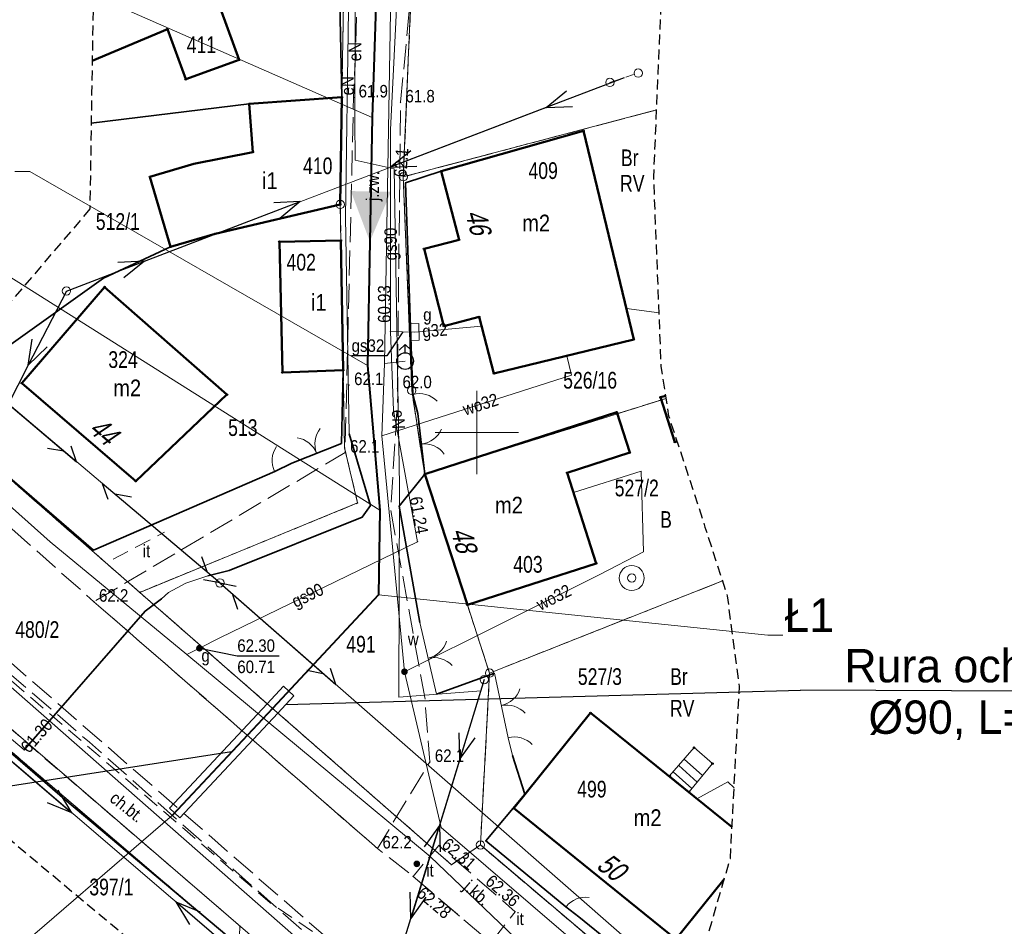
# Model space of a CAD drawing. Header units: metres. Extents: x 6473643 to 6474152, y 5887143 to 5887462.
# Tile 3 of 35: x 6473673 to 6473732, y 5887170 to 5887225. Entities that reach past the tile are written whole.
import ezdxf
from ezdxf.enums import TextEntityAlignment as Align

# ---------------------------------------------------------------- set-up
doc = ezdxf.new("R2010")
doc.units = ezdxf.units.M
doc.header["$MEASUREMENT"] = 0
for name, pattern in [('0.5_0.5', [1, 0.5, -0.5]), ('1.0_0.5', [1.5, 1, -0.5]), ('1.5_0.5', [2, 1.5, -0.5]), ('2', [0.9, 0.6, -0.3]), ('219-500', [0]), ('otob_500', [0]), ('otof_500', [0]), ('suep_nn_500', [0]), ('supp_500', [1, 0.5, -0.5]), ('sutp_500', [0])]:
    doc.linetypes.add(name, pattern=pattern)
doc.layers.get('0').update_dxf_attribs({"color": 2, "linetype": 'CONTINUOUS', "lineweight": 5})
for name, color, linetype in [('202-punkt graniczny', 7, 'CONTINUOUS'), ('203-punkt graniczny', 7, 'CONTINUOUS'), ('209-oznaczenie konturu klasyfikacyjnego', 7, 'CONTINUOUS'), ('210-oznaczenie konturu użytku gruntowego', 7, 'CONTINUOUS'), ('211-numer działki ewidencyjnej', 7, 'CONTINUOUS'), ('217-kontur klasyfikacyjny', 7, 'CONTINUOUS'), ('218-kontur użytku gruntowego', 7, 'CONTINUOUS'), ('219-działka ewidencyjna', 7, 'CONTINUOUS'), ('238-Punkt adresowy budynku', 7, 'CONTINUOUS'), ('312-budynek ewidencyjny', 7, 'CONTINUOUS'), ('312-oznaczenie budynku ewidencyjnego', 7, 'CONTINUOUS'), ('312-oznaczenie budynku ewidencyjnego-Atr117', 7, 'CONTINUOUS'), ('352-schody', 7, 'CONTINUOUS'), ('brama', 7, 'CONTINUOUS'), ('chodnik', 7, 'CONTINUOUS'), ('chodnik-Atr17', 7, 'CONTINUOUS'), ('furtka', 7, 'CONTINUOUS'), ('hydrant', 7, 'CONTINUOUS'), ('inny obiekt zagospodarowania terenu', 7, 'CONTINUOUS'), ('inny obiekt zagospodarowania terenu-Atr17', 7, 'CONTINUOUS'), ('jezdnia', 7, 'CONTINUOUS'), ('jezdnia-Atr17', 7, 'CONTINUOUS'), ('obudowa ochronna przewodu', 7, 'CONTINUOUS'), ('ogrodzenie trwałe', 7, 'CONTINUOUS'), ('pikieta naturalna', 7, 'CONTINUOUS'), ('pikieta naturalna-Atr2', 7, 'CONTINUOUS'), ('pikieta sztuczna', 7, 'CONTINUOUS'), ('pikieta sztuczna-Atr2', 7, 'CONTINUOUS'), ('przewód elektroenergetyczny niskiego napięcia', 7, 'CONTINUOUS'), ('przewód elektroenergetyczny podziemny', 7, 'CONTINUOUS'), ('przewód elektroenergetyczny podziemny-Atr1', 7, 'CONTINUOUS'), ('przewód gazowy', 7, 'CONTINUOUS'), ('przewód gazowy-Atr1', 7, 'CONTINUOUS'), ('przewód kanalizacyjny', 7, 'CONTINUOUS'), ('przewód kanalizacyjny - ob. projektowany', 7, 'CONTINUOUS'), ('przewód telekomunikacyjny napowietrzny', 7, 'CONTINUOUS'), ('przewód wodociągowy', 7, 'CONTINUOUS'), ('przewód wodociągowy-Atr1', 7, 'CONTINUOUS'), ('Punkt budynku', 7, 'CONTINUOUS'), ('rzedna', 7, 'CONTINUOUS'), ('rzedna-Atr2', 7, 'CONTINUOUS'), ('rzedna-Atr3', 7, 'CONTINUOUS'), ('SJ_11_Rury_ochn', 7, 'CONTINUOUS'), ('SJ_25_Linie_opi', 7, 'CONTINUOUS'), ('studnia zwykła', 7, 'CONTINUOUS'), ('szafa gazowa lub kontener', 7, 'CONTINUOUS'), ('szafa gazowa lub kontener-Atr17', 7, 'CONTINUOUS'), ('słup przewodów napowietrznych', 7, 'CONTINUOUS'), ('Wstawianie ramki sekcyjnej z opisem', 7, 'CONTINUOUS'), ('Zakres', 7, 'CONTINUOUS'), ('zasuwa lub zawór', 7, 'CONTINUOUS'), ('zasuwa lub zawór-Atr17', 7, 'CONTINUOUS')]:
    doc.layers.add(name, color=color, linetype=linetype)
for name, color, linetype, lineweight in [('SJ_19_Opis_Pz_2', 7, 'CONTINUOUS', 20), ('SJ_28_Linie_odn', 7, 'CONTINUOUS', 20), ('SJ_8_KS_TŁOCZNY_2', 30, 'CONTINUOUS', 40)]:
    doc.layers.add(name, color=color, linetype=linetype, lineweight=lineweight)
doc.styles.add('OPISOWY', font='GOTHIC.TTF')
doc.styles.get("Standard").update_dxf_attribs({"font": 'Working1250', "width": 0.75})
doc.linetypes.add('902-500', pattern='A,3.75,0,[1,ksztalty.shx,S=0.5,R=0,X=0,Y=0],3.75', length=7.5)

# ---------------------------------------------------------------- blocks, each defined once
blk = doc.blocks.new('PUNKTBUD')
at = {"color": 0}
blk.add_circle((0, 0), 0.045, dxfattribs=at)
blk = doc.blocks.new('203')
at = {"linetype": 'Continuous', "lineweight": 0}
h = blk.add_hatch(color=0, dxfattribs=at)
edge = h.paths.add_edge_path()
edge.add_arc((0, 0), 0.045, 0, 360)
blk = doc.blocks.new('202')
at = {"color": 0, "linetype": 'Continuous', "lineweight": 0}
blk.add_circle((0, 0), 0.25, dxfattribs=at)
blk = doc.blocks.new('OK04')
at = {"color": 0, "linetype": 'Continuous', "lineweight": 0}
blk.add_arc((1.5, 0.001), 1.5, 120, 180, dxfattribs=at)
blk = doc.blocks.new('PW01')
at = {"linetype": 'Continuous', "lineweight": 13}
h = blk.add_hatch(color=0, dxfattribs=at)
edge = h.paths.add_edge_path()
edge.add_arc((0, 0), 0.045, 0, 360)
blk = doc.blocks.new('SM05')
at = {"color": 0, "linetype": 'Continuous', "lineweight": 13}
blk.add_circle((0, 0), 0.25, dxfattribs=at)
blk = doc.blocks.new('US13')
at = {"color": 0, "linetype": 'Continuous', "lineweight": 13}
for radius in [0.75, 0.25]:
    blk.add_circle((0, 0), radius, dxfattribs=at)
blk = doc.blocks.new('OK02')
at = {"color": 0, "linetype": 'Continuous', "lineweight": 0}
for centre, start, end in [((-1.5, 0), 0, 60), ((1.5, 0), 120, 180)]:
    blk.add_arc(centre, 1.5, start, end, dxfattribs=at)
blk = doc.blocks.new('US15')
at = {"color": 0, "linetype": 'Continuous', "lineweight": 13}
blk.add_circle((0, 0), 0.25, dxfattribs=at)
blk = doc.blocks.new('US25')
at = {"linetype": 'Continuous', "lineweight": 0}
h = blk.add_hatch(color=0, dxfattribs=at)
edge = h.paths.add_edge_path()
edge.add_arc((0, 0), 0.2, 0, 360)
blk = doc.blocks.new('SUWH')
at = {"color": 0, "linetype": 'Continuous'}
for p in [(-0.354, 0.646), (0, 0.5), (0.354, 0.646)]:
    blk.add_line(p, (0, 1), dxfattribs=at)
blk.add_circle((0, 0), 0.5, dxfattribs=at)
blk = doc.blocks.new('US20')
at = {"color": 0, "linetype": 'Continuous', "lineweight": 13}
for p, q in [((-0.5, -0.25), (-0.5, 0.25)), ((-0.5, 0.25), (0.5, 0.25)), ((0.5, -0.25), (0.5, 0.25)), ((-0.5, -0.25), (0.5, -0.25))]:
    blk.add_line(p, q, dxfattribs=at)
blk = doc.blocks.new('SUEP1')
at = {"color": 0, "linetype": 'Continuous'}
for p, q in [((0, 0), (5, 0)), ((5, 0), (3.5, 0.5)), ((5, 0), (3.5, -0.5)), ((5, 0), (15, 0)), ((15, 0), (13.5, 0.5)), ((15, 0), (13.5, -0.5))]:
    blk.add_line(p, q, dxfattribs=at)
blk = doc.blocks.new('SUTP')
at = {"color": 0, "linetype": 'Continuous'}
for p, q in [((0, 0), (0.866, 0.5)), ((0, 0), (9.232, 0)), ((1.866, -0.5), (1, 0)), ((7.366, -0.5), (8.232, 0)), ((9.232, 0), (8.366, 0.5))]:
    blk.add_line(p, q, dxfattribs=at)

msp = doc.modelspace()

# ---------------------------------------------------------------- linework, layer by layer
at = {"layer": '217-kontur klasyfikacyjny', "color": 3, "linetype": '1.5_0.5', "lineweight": 18, "flags": 128}
for points in [[(6473697.42, 5887258.19), (6473695.59, 5887215.34)], [(6473695.59, 5887215.34), (6473710.772, 5887219.352)], [(6473710.772, 5887219.352), (6473695.59, 5887215.34)], [(6473695.59, 5887215.34), (6473696.1, 5887202.53)], [(6473696.1, 5887202.53), (6473696.87, 5887197.5)], [(6473696.87, 5887197.5), (6473711.346, 5887202.054)], [(6473714.73, 5887191.112), (6473700.76, 5887185.58)], [(6473700.76, 5887185.58), (6473700.21, 5887175.27)], [(6473698.38, 5887158.38), (6473672.09, 5887180.88)], [(6473700.21, 5887175.27), (6473714.64, 5887163.02)]]:
    msp.add_lwpolyline(points, dxfattribs=at)
at = {"layer": '218-kontur użytku gruntowego', "color": 3, "linetype": '0.5_0.5', "lineweight": 18, "flags": 128}
for points in [[(6473697.42, 5887258.19), (6473695.59, 5887215.34)], [(6473695.59, 5887215.34), (6473697.42, 5887258.19)], [(6473691.91, 5887220.11), (6473692.12, 5887232.52)], [(6473692.12, 5887232.52), (6473691.91, 5887220.11)], [(6473691.81, 5887213.68), (6473691.91, 5887220.11)], [(6473691.91, 5887220.11), (6473691.81, 5887213.68)], [(6473710.772, 5887219.352), (6473695.59, 5887215.34)], [(6473695.59, 5887215.34), (6473710.772, 5887219.352)], [(6473695.59, 5887215.34), (6473696.1, 5887202.53)], [(6473696.1, 5887202.53), (6473695.59, 5887215.34)], [(6473692.07, 5887199.09), (6473691.81, 5887213.68)], [(6473691.81, 5887213.68), (6473692.07, 5887199.09)], [(6473696.1, 5887202.53), (6473696.87, 5887197.5)], [(6473696.87, 5887197.5), (6473696.1, 5887202.53)], [(6473711.346, 5887202.054), (6473696.87, 5887197.5)], [(6473696.87, 5887197.5), (6473711.346, 5887202.054)], [(6473666.95, 5887201.65), (6473679.79, 5887190.42)], [(6473679.79, 5887190.42), (6473666.95, 5887201.65)], [(6473692.85, 5887195.78), (6473692.07, 5887199.09)], [(6473692.07, 5887199.09), (6473692.85, 5887195.78)], [(6473696.87, 5887197.5), (6473699.43, 5887189.67)], [(6473699.43, 5887189.67), (6473696.87, 5887197.5)], [(6473679.79, 5887190.42), (6473692.85, 5887195.78)], [(6473692.85, 5887195.78), (6473679.79, 5887190.42)], [(6473700.76, 5887185.58), (6473714.73, 5887191.112)], [(6473714.73, 5887191.112), (6473700.76, 5887185.58)], [(6473679.79, 5887190.42), (6473698.47, 5887174.09)], [(6473698.47, 5887174.09), (6473679.79, 5887190.42)], [(6473699.43, 5887189.67), (6473700.76, 5887185.58)], [(6473700.76, 5887185.58), (6473699.43, 5887189.67)], [(6473700.76, 5887185.58), (6473700.21, 5887175.27)], [(6473700.21, 5887175.27), (6473700.76, 5887185.58)], [(6473698.38, 5887158.38), (6473672.09, 5887180.88)], [(6473672.09, 5887180.88), (6473698.38, 5887158.38)], [(6473698.47, 5887174.09), (6473700.21, 5887175.27)], [(6473700.21, 5887175.27), (6473698.47, 5887174.09)], [(6473700.21, 5887175.27), (6473714.64, 5887163.02)], [(6473714.64, 5887163.02), (6473700.21, 5887175.27)]]:
    msp.add_lwpolyline(points, dxfattribs=at)
at = {"layer": '219-działka ewidencyjna', "color": 7, "linetype": '219-500', "lineweight": 18, "flags": 128}
for points in [[(6473697.42, 5887258.19), (6473695.59, 5887215.34)], [(6473691.91, 5887220.11), (6473692.12, 5887232.52)], [(6473691.91, 5887220.11), (6473686.36, 5887219.71)], [(6473691.81, 5887213.68), (6473691.91, 5887220.11)], [(6473676.882, 5887218.554), (6473686.36, 5887219.71)], [(6473695.59, 5887215.34), (6473710.772, 5887219.352)], [(6473696.1, 5887202.53), (6473695.59, 5887215.34)], [(6473691.81, 5887213.68), (6473684.31, 5887211.92)], [(6473692.07, 5887199.09), (6473691.81, 5887213.68)], [(6473684.31, 5887211.92), (6473681.64, 5887211.14)], [(6473681.64, 5887211.14), (6473677.62, 5887209.27)], [(6473666.95, 5887201.65), (6473677.62, 5887209.27)], [(6473696.1, 5887202.53), (6473696.87, 5887197.5)], [(6473696.87, 5887197.5), (6473711.346, 5887202.054)], [(6473679.79, 5887190.42), (6473666.95, 5887201.65)], [(6473692.85, 5887195.78), (6473692.07, 5887199.09)], [(6473699.43, 5887189.67), (6473696.87, 5887197.5)], [(6473679.79, 5887190.42), (6473692.85, 5887195.78)], [(6473700.76, 5887185.58), (6473714.73, 5887191.112)], [(6473679.79, 5887190.42), (6473698.47, 5887174.09)], [(6473699.43, 5887189.67), (6473700.76, 5887185.58)], [(6473700.21, 5887175.27), (6473700.76, 5887185.58)], [(6473698.38, 5887158.38), (6473672.09, 5887180.88)], [(6473698.47, 5887174.09), (6473700.21, 5887175.27)], [(6473700.21, 5887175.27), (6473714.64, 5887163.02)]]:
    msp.add_lwpolyline(points, dxfattribs=at)
at = {"layer": '312-budynek ewidencyjny', "color": 7, "linetype": 'Continuous', "lineweight": 50, "flags": 128}
for points in [[(6473683.26, 5887229.22), (6473685.76, 5887222.35)], [(6473681.45, 5887224.2), (6473676.943, 5887222.292)], [(6473682.55, 5887221.19), (6473681.45, 5887224.2)], [(6473685.76, 5887222.35), (6473682.55, 5887221.19)], [(6473686.36, 5887219.71), (6473691.91, 5887220.11)], [(6473691.91, 5887220.11), (6473691.81, 5887213.68)], [(6473686.57, 5887216.82), (6473686.36, 5887219.71)], [(6473697.86, 5887215.67), (6473706.39, 5887218.09)], [(6473706.39, 5887218.09), (6473709.4, 5887205.59)], [(6473683.04, 5887216.12), (6473686.57, 5887216.82)], [(6473680.4, 5887215.34), (6473683.04, 5887216.12)], [(6473698.93, 5887211.56), (6473697.86, 5887215.67)], [(6473681.64, 5887211.14), (6473680.4, 5887215.34)], [(6473691.81, 5887213.68), (6473684.31, 5887211.92)], [(6473684.31, 5887211.92), (6473681.64, 5887211.14)], [(6473688.16, 5887211.45), (6473691.85, 5887211.52)], [(6473688.34, 5887203.6), (6473688.16, 5887211.45)], [(6473691.85, 5887211.52), (6473691.99, 5887203.74)], [(6473696.83, 5887211.02), (6473698.93, 5887211.56)], [(6473698.02, 5887206.39), (6473696.83, 5887211.02)], [(6473672.72, 5887202.97), (6473677.69, 5887208.73)], [(6473677.69, 5887208.73), (6473685.02, 5887202.28)], [(6473700.14, 5887206.94), (6473698.02, 5887206.39)], [(6473701.02, 5887203.54), (6473700.14, 5887206.94)], [(6473709.4, 5887205.59), (6473701.02, 5887203.54)], [(6473691.99, 5887203.74), (6473688.34, 5887203.6)], [(6473679.55, 5887197.09), (6473672.72, 5887202.97)], [(6473685.02, 5887202.28), (6473679.55, 5887197.09)], [(6473711, 5887202.12), (6473711.322, 5887202.207)], [(6473711.86, 5887199.43), (6473711, 5887202.12)], [(6473704.62, 5887200.01), (6473708.38, 5887201.23)], [(6473708.38, 5887201.23), (6473709.16, 5887198.8)], [(6473696.87, 5887197.5), (6473704.62, 5887200.01)], [(6473712.006, 5887199.474), (6473711.86, 5887199.43)], [(6473709.16, 5887198.8), (6473705.41, 5887197.59)], [(6473699.43, 5887189.67), (6473696.87, 5887197.5)], [(6473705.41, 5887197.59), (6473707.15, 5887192.16)], [(6473707.15, 5887192.16), (6473699.43, 5887189.67)], [(6473702.21, 5887177.47), (6473706.81, 5887183.19)], [(6473706.81, 5887183.19), (6473715.29, 5887176.342)], [(6473711.92, 5887169.62), (6473702.21, 5887177.47)], [(6473714.827, 5887173.228), (6473711.92, 5887169.62)]]:
    msp.add_lwpolyline(points, dxfattribs=at)
at = {"layer": '352-schody', "color": 7, "linetype": 'Continuous', "lineweight": 18, "flags": 128}
msp.add_lwpolyline([(6473711.55, 5887179.41), (6473713.02, 5887181.11), (6473714.12, 5887180.15), (6473712.72, 5887178.46)], close=True, dxfattribs=at)
msp.add_lwpolyline([(6473711.55, 5887179.41), (6473713.02, 5887181.11), (6473714.12, 5887180.15), (6473712.72, 5887178.46)], close=True, dxfattribs=at)
for points in [[(6473713.204, 5887179.044), (6473712.099, 5887180.045)], [(6473713.523, 5887179.429), (6473712.426, 5887180.423)], [(6473712.884, 5887178.658), (6473711.772, 5887179.666)]]:
    msp.add_lwpolyline(points, dxfattribs=at)
at = {"layer": 'brama', "color": 7, "linetype": 'otob_500', "lineweight": 18, "flags": 128}
for points in [[(6473696.47, 5887201.14), (6473696.87, 5887197.5)], [(6473688.91, 5887198.17), (6473691.88, 5887199.35)], [(6473696.59, 5887188.62), (6473697.57, 5887184.32)], [(6473701.06, 5887185.57), (6473701.87, 5887181.7)]]:
    msp.add_lwpolyline(points, dxfattribs=at)
at = {"layer": 'chodnik', "color": 7, "linetype": '1.0_0.5', "lineweight": 18, "flags": 128}
msp.add_lwpolyline([(6473672.11, 5887186.17), (6473666.99, 5887190.41), (6473666.98, 5887189.53), (6473666.98, 5887189.41), (6473665.61, 5887187.81), (6473665.22, 5887186.76), (6473668.91, 5887183.58), (6473669.81, 5887184.17), (6473685.8, 5887170.41), (6473685.74, 5887169.41), (6473687.77, 5887167.92), (6473689.31, 5887166.76), (6473689.77, 5887166.33), (6473691.94, 5887168.89), (6473687.61, 5887171.8), (6473671.25, 5887185.85)], close=True, dxfattribs=at)
at = {"layer": 'furtka', "color": 7, "linetype": 'otof_500', "lineweight": 18, "flags": 128}
for points in [[(6473696.17, 5887202.29), (6473696.47, 5887201.14)], [(6473687.88, 5887197.67), (6473688.91, 5887198.17)], [(6473701.87, 5887181.7), (6473702.14, 5887180.64)], [(6473705.34, 5887171.57), (6473706.11, 5887170.96)]]:
    msp.add_lwpolyline(points, dxfattribs=at)
at = {"layer": 'inny obiekt zagospodarowania terenu', "color": 7, "linetype": '1.0_0.5', "lineweight": 18, "flags": 128}
msp.add_lwpolyline([(6473678.2, 5887192.41), (6473681.27, 5887194.03)], dxfattribs=at)
at = {"layer": 'jezdnia', "color": 7, "linetype": '1.5_0.5', "lineweight": 18, "flags": 128}
for points in [[(6473694.3, 5887268.89), (6473693.4, 5887241.03), (6473692.61, 5887220.1), (6473692.1, 5887198.8), (6473677.05, 5887189.86), (6473694.04, 5887175.06), (6473697.18, 5887180.25), (6473696.89, 5887184.02), (6473694.84, 5887195.34), (6473695.26, 5887202.23), (6473695.24, 5887202.66), (6473695.42, 5887219.8), (6473697.41, 5887240.45), (6473698.95, 5887269.35)], [(6473696.18, 5887173.39), (6473700.84, 5887169.41), (6473702.29, 5887171.27), (6473697.72, 5887175.24)]]:
    msp.add_lwpolyline(points, close=True, dxfattribs=at)
msp.add_lwpolyline([(6473652.329, 5887203.539), (6473652.69, 5887203.18), (6473666.99, 5887190.41), (6473672.11, 5887186.17), (6473691.94, 5887168.89), (6473695.63, 5887165.64), (6473700.15, 5887161.62), (6473710.81, 5887160.7), (6473700.84, 5887169.41), (6473696.18, 5887173.39), (6473694.04, 5887175.06), (6473677.05, 5887189.86), (6473671.15, 5887195.09), (6473656.83, 5887207.79), (6473656.631, 5887207.989)], dxfattribs=at)
at = {"layer": 'obudowa ochronna przewodu', "color": 7, "linetype": 'Continuous', "lineweight": 35, "flags": 128}
for points in [[(6473683.87, 5887191.41), (6473685.15, 5887191.73), (6473693.12, 5887194.93), (6473693.62, 5887195.62), (6473692.34, 5887199.92)], [(6473672.87, 5887180.97), (6473680.11, 5887189.3), (6473681.1, 5887190.04)]]:
    msp.add_lwpolyline(points, dxfattribs=at)
at = {"layer": 'ogrodzenie trwałe', "color": 7, "linetype": '902-500', "lineweight": 35, "flags": 128}
for points in [[(6473689.85, 5887308.34), (6473692.91, 5887308.83), (6473695.27, 5887308.38), (6473694.77, 5887299.75), (6473691.64, 5887299.23), (6473691.78, 5887293.83), (6473694.42, 5887293.11), (6473693.57, 5887279.06), (6473693.42, 5887277.8), (6473693.17, 5887273.83), (6473692.79, 5887266.41), (6473692.58, 5887255.9), (6473692.67, 5887254.85), (6473692.68, 5887250.77), (6473692.06, 5887236.67), (6473691.9, 5887232.22), (6473691.78, 5887225.76), (6473691.91, 5887220.11)], [(6473676.882, 5887218.554), (6473686.36, 5887219.71)], [(6473696.87, 5887197.5), (6473696.47, 5887201.14), (6473696.17, 5887202.29), (6473695.73, 5887214.98), (6473697.86, 5887215.67)], [(6473666.95, 5887201.65), (6473677.62, 5887209.27), (6473681.64, 5887211.14)], [(6473687.88, 5887197.67), (6473677.02, 5887192.95), (6473666.95, 5887201.65), (6473663.91, 5887204.27)], [(6473691.99, 5887203.74), (6473691.88, 5887199.35), (6473688.91, 5887198.17), (6473687.88, 5887197.67)], [(6473696.59, 5887188.62), (6473695.34, 5887195.59), (6473696.87, 5887197.5)], [(6473701.06, 5887185.57), (6473697.57, 5887184.32)], [(6473685.63, 5887169.32), (6473675.3, 5887178), (6473668.62, 5887183.78)], [(6473702.14, 5887180.64), (6473702.88, 5887178.31)], [(6473713.385, 5887168.283), (6473711.92, 5887169.62), (6473710.15, 5887167.69), (6473706.11, 5887170.96), (6473705.34, 5887171.57), (6473700.53, 5887175.51), (6473702.88, 5887178.31)]]:
    msp.add_lwpolyline(points, dxfattribs=at)
at = {"layer": 'przewód elektroenergetyczny niskiego napięcia', "color": 1, "linetype": 'suep_nn_500', "lineweight": 18, "flags": 128}
for points in [[(6473675.4, 5887208.49), (6473708.82, 5887221.28)], [(6473675.4, 5887208.49), (6473708.82, 5887221.28)], [(6473675.4, 5887208.49), (6473664.33, 5887186.95)], [(6473664.33, 5887186.95), (6473693.35, 5887162.11)], [(6473693.35, 5887162.11), (6473664.33, 5887186.95)], [(6473700.44, 5887185.19), (6473693.35, 5887162.11)]]:
    msp.add_lwpolyline(points, dxfattribs=at)
at = {"layer": 'przewód elektroenergetyczny podziemny', "color": 1, "linetype": 'Continuous', "lineweight": 18, "flags": 128}
for points in [[(6473649.953, 5887201.081), (6473650.51, 5887200.51), (6473655.7, 5887195.93), (6473662.66, 5887189.7), (6473669.9, 5887183.46), (6473672.87, 5887180.97), (6473680.11, 5887189.3), (6473681.1, 5887190.04), (6473681.52, 5887190.41), (6473682.56, 5887190.98), (6473683.87, 5887191.41), (6473685.15, 5887191.73), (6473693.12, 5887194.93), (6473693.62, 5887195.62), (6473692.34, 5887199.92), (6473692.13, 5887212.91), (6473692.31, 5887225.35), (6473693.11, 5887226.67), (6473693.58, 5887238.98), (6473693.64, 5887240.08), (6473692.8, 5887241.66), (6473693.09, 5887248.85), (6473693.17, 5887256.39), (6473693.84, 5887271.6)], [(6473692.37, 5887232.09), (6473692.7, 5887225.07), (6473692.68, 5887218.74), (6473692.71, 5887216.33), (6473695.04, 5887215.81), (6473695.37, 5887196.83), (6473695.32, 5887184.13), (6473700.25, 5887184.52)], [(6473650.802, 5887201.96), (6473664.41, 5887188.84), (6473696.68, 5887161.03), (6473713.732, 5887146.174)]]:
    msp.add_lwpolyline(points, dxfattribs=at)
at = {"layer": 'przewód gazowy', "color": 40, "linetype": 'Continuous', "lineweight": 18, "flags": 128}
for points in [[(6473698.16, 5887306.12), (6473697.85, 5887301.79), (6473696.26, 5887300.16), (6473695.92, 5887292.37), (6473695.57, 5887284.13), (6473694.57, 5887268.26), (6473697.23, 5887268.13), (6473696.5, 5887250.59), (6473695.57, 5887233.11), (6473694.82, 5887218.15), (6473694.82, 5887206.07), (6473695.01, 5887201.32), (6473696.44, 5887193.46), (6473684.59, 5887187.69), (6473683.37, 5887187.07), (6473682.61, 5887186.7)], [(6473682.61, 5887186.7), (6473674.42, 5887193.46), (6473661.82, 5887204.71), (6473657.386, 5887208.77)], [(6473694.82, 5887206.07), (6473696.28, 5887206.03)], [(6473700.28, 5887206.38), (6473696.28, 5887206.03)], [(6473720.869, 5887154.853), (6473717.2, 5887157.96), (6473709.14, 5887163.91), (6473705.53, 5887166.61), (6473697.19, 5887174.59), (6473691.18, 5887179.57), (6473682.61, 5887186.7)]]:
    msp.add_lwpolyline(points, dxfattribs=at)
at = {"layer": 'przewód gazowy-Atr1', "color": 40, "flags": 128}
msp.add_lwpolyline([(6473695.56, 5887206.05), (6473694.6, 5887204.61), (6473692.491, 5887204.61)], dxfattribs=at)
at = {"layer": 'przewód kanalizacyjny', "color": 34, "linetype": 'Continuous', "lineweight": 18, "flags": 128}
msp.add_lwpolyline([(6473708.96, 5887207.44), (6473710.923, 5887207.177)], dxfattribs=at)
at = {"layer": 'przewód kanalizacyjny - ob. projektowany', "color": 34, "linetype": '1.5_0.5', "lineweight": 18, "flags": 128}
msp.add_lwpolyline([(6473715.108, 5887147.847), (6473708.43, 5887153.58), (6473693.4, 5887166.73), (6473676.78, 5887181.43), (6473665.33, 5887191.31), (6473655.13, 5887200.55), (6473652.192, 5887203.398)], dxfattribs=at)
at = {"layer": 'przewód telekomunikacyjny napowietrzny', "color": 30, "linetype": 'sutp_500', "lineweight": 18, "flags": 128}
for points in [[(6473668.963, 5887204.213), (6473684.6, 5887190.99)], [(6473684.6, 5887190.99), (6473721.37, 5887158.76)]]:
    msp.add_lwpolyline(points, dxfattribs=at)
at = {"layer": 'przewód wodociągowy', "color": 5, "linetype": 'Continuous', "lineweight": 18, "flags": 128}
for points in [[(6473694.47, 5887204.15), (6473695.52, 5887266.24), (6473696.83, 5887291.47), (6473696.76, 5887291.91)], [(6473694.31, 5887199.81), (6473705.68, 5887203.44), (6473705.39, 5887204.61)], [(6473695.7, 5887204.29), (6473694.47, 5887204.15)], [(6473694.47, 5887204.15), (6473694.31, 5887199.81), (6473695.66, 5887185.66), (6473697.86, 5887176.31), (6473711.1, 5887164.95), (6473716.29, 5887160.76), (6473723.215, 5887157.707)], [(6473651.481, 5887202.662), (6473655.27, 5887199.17), (6473669.43, 5887187.06), (6473701.34, 5887159.03), (6473703.95, 5887156.86)], [(6473695.66, 5887185.66), (6473707.36, 5887191.49), (6473709.98, 5887192.85), (6473709.84, 5887197.69), (6473705.79, 5887196.4)], [(6473713.18, 5887178.04), (6473715.03, 5887179.06), (6473715.415, 5887178.691)]]:
    msp.add_lwpolyline(points, dxfattribs=at)
at = {"layer": 'rzedna-Atr2', "color": 7, "flags": 128}
msp.add_lwpolyline([(6473683.37, 5887187.07), (6473685.64, 5887186.62), (6473688.14, 5887186.62)], dxfattribs=at)
at = {"layer": 'SJ_11_Rury_ochn'}
msp.add_lwpolyline([(6473687.427, 5887183.743), (6473688.406, 5887184.79), (6473689.029, 5887184.212), (6473688.068, 5887183.184)], dxfattribs=at)
at = {"layer": 'SJ_11_Rury_ochn', "color": 251}
msp.add_lwpolyline([(6473688.068, 5887183.184), (6473682.199, 5887176.908), (6473681.575, 5887177.486), (6473687.427, 5887183.743)], dxfattribs=at)
at = {"layer": 'SJ_25_Linie_opi'}
for p in [(6473688.548, 5887183.698), (6473739.978, 5887184.477)]:
    msp.add_line(p, (6473719.394, 5887184.552), dxfattribs=at)
at = {"layer": 'SJ_25_Linie_opi', "color": 251}
msp.add_line((6473685.302, 5887180.848), (6473663.562, 5887177.475), dxfattribs=at)
at = {"layer": 'SJ_28_Linie_odn'}
for points in [[(6473693.731, 5887218.902), (6473673.129, 5887227.946), (6473672.229, 5887227.946)], [(6473693.443, 5887204.022), (6473673.201, 5887215.662), (6473672.301, 5887215.662)], [(6473694.174, 5887195.357), (6473670.142, 5887210.491), (6473669.242, 5887210.491)], [(6473694.106, 5887190.263), (6473717.432, 5887187.853), (6473718.332, 5887187.853)]]:
    msp.add_lwpolyline(points, dxfattribs=at)
at = {"layer": 'SJ_28_Linie_odn', "color": 251}
msp.add_lwpolyline([(6473681.75, 5887177.05), (6473671.174, 5887167.953), (6473667.394, 5887167.953)], dxfattribs=at)
at = {"layer": 'SJ_8_KS_TŁOCZNY_2'}
for p, q in [((6473694.5, 5887243.009), (6473693.731, 5887218.902)), ((6473693.731, 5887218.902), (6473693.443, 5887204.022)), ((6473693.443, 5887204.022), (6473694.174, 5887195.357)), ((6473694.174, 5887195.357), (6473694.106, 5887190.263)), ((6473694.106, 5887190.263), (6473687.748, 5887183.464))]:
    msp.add_line(p, q, dxfattribs=at)
at = {"layer": 'SJ_8_KS_TŁOCZNY_2', "color": 251}
msp.add_line((6473687.748, 5887183.464), (6473681.75, 5887177.05), dxfattribs=at)
at = {"layer": 'SJ_8_KS_TŁOCZNY_2'}
msp.add_lwpolyline([(6473693.587, 5887211.462, 0, 2.4, 0), (6473693.645, 5887214.461, 0, 2.4, 0)], format="xyseb", dxfattribs=at)
at = {"layer": 'słup przewodów napowietrznych', "color": 7, "linetype": 'supp_500', "lineweight": 18, "flags": 128}
msp.add_lwpolyline([(6473707.97, 5887221), (6473709.67, 5887221.56)], dxfattribs=at)
at = {"layer": 'Wstawianie ramki sekcyjnej z opisem', "color": 7, "linetype": 'Continuous', "lineweight": 13, "flags": 128}
for points in [[(6473700, 5887197.5), (6473700, 5887202.5)], [(6473697.5, 5887200), (6473702.5, 5887200)]]:
    msp.add_lwpolyline(points, dxfattribs=at)
at = {"layer": 'Zakres', "color": 5, "linetype": '2', "lineweight": 25, "flags": 128}
msp.add_lwpolyline([(6473676.81, 5887213.41), (6473667.74, 5887202.78), (6473659.01, 5887210.45), (6473646.22, 5887197.22), (6473711.04, 5887142.9), (6473724.09, 5887158.77), (6473713.27, 5887167.89), (6473715.19, 5887174.47), (6473715.74, 5887184.78), (6473715.02, 5887190.22), (6473713.69, 5887194.31), (6473713.69, 5887194.33), (6473711.51, 5887200.99), (6473711.05, 5887203.97), (6473710.6, 5887215.32), (6473712.4, 5887257.5), (6473712.5, 5887259.36), (6473715.25, 5887262.64), (6473716.97, 5887268.72), (6473717.54, 5887277.85), (6473718.7, 5887278.96), (6473734.03, 5887282.03), (6473761.49, 5887287.53), (6473786, 5887292.44), (6473816.32, 5887298.52), (6473820.72, 5887299.06), (6473856.75, 5887303.47), (6473865.02, 5887304.48), (6473879.04, 5887305.39), (6473905.86, 5887307.1), (6473929.16, 5887308.6), (6473952.76, 5887310.13), (6474012.11, 5887313.94), (6474012.19, 5887313.95), (6474034, 5887315.47), (6474034.15, 5887315.48), (6474067.2, 5887318.1), (6474070.83, 5887312.27), (6474109.78, 5887315.84), (6474119.74, 5887323.71), (6474125.77, 5887325.76), (6474130.41, 5887330.13), (6474132.82, 5887336.03), (6474132.55, 5887342.4), (6474129.75, 5887353.12), (6474127.58, 5887357.86), (6474123.91, 5887361.57), (6474119.19, 5887363.8), (6474113.99, 5887364.28), (6474112.58, 5887364.16), (6474098.55, 5887363.03), (6474089.61, 5887362.31), (6474048.91, 5887359.22), (6474048.87, 5887359.21), (6474015.96, 5887356.62), (6474003.54, 5887355.64), (6473983.11, 5887354.1), (6473951.21, 5887351.69), (6473913.79, 5887348.86), (6473912.21, 5887362.74), (6473912.21, 5887362.79), (6473909.47, 5887386.25), (6473908.51, 5887394.39), (6473921.49, 5887396.5), (6473947.61, 5887400.73), (6473971.66, 5887401.95), (6473989.34, 5887403.75), (6473994.99, 5887406.17), (6473999.9, 5887409.71), (6474003.01, 5887414.9), (6474003.81, 5887420.89), (6474002.18, 5887426.72), (6473998.38, 5887431.43), (6473993.03, 5887434.25), (6473960.42, 5887443.72), (6473954.98, 5887444.27), (6473941.62, 5887443.14), (6473941.16, 5887443.09), (6473938.74, 5887442.81), (6473932.71, 5887440.75), (6473928.97, 5887437.22), (6473827.76, 5887420.81), (6473827.74, 5887420.8), (6473818.01, 5887419.22), (6473821.59, 5887430.98), (6473827.8, 5887454.06), (6473804.74, 5887461.63), (6473793.55, 5887426.22), (6473796.12, 5887415.68), (6473722.82, 5887403.78), (6473688.63, 5887399.87), (6473687.59, 5887392.13), (6473687.54, 5887391.78), (6473687.03, 5887387.21), (6473674.53, 5887374.58), (6473675.94, 5887343.54), (6473681.38, 5887331.77), (6473680.33, 5887310.02), (6473679.31, 5887290.85), (6473677.82, 5887267.61), (6473677.79, 5887266.94), (6473677.55, 5887254.53), (6473677.46, 5887250.52), (6473677.46, 5887250.48), (6473677.12, 5887232.81), (6473677.12, 5887232.77), (6473676.91, 5887220.36), (6473676.91, 5887220.34), (6473676.81, 5887213.91)], close=True, dxfattribs=at)

# ---------------------------------------------------------------- block references
at = {"layer": '202-punkt graniczny', "color": 7, "linetype": 'Continuous', "lineweight": 18}
for p in [(6473695.59, 5887215.34), (6473691.81, 5887213.68), (6473696.1, 5887202.53), (6473700.76, 5887185.58), (6473700.21, 5887175.27)]:
    msp.add_blockref('202', p, dxfattribs=at)
at = {"layer": '203-punkt graniczny', "color": 7, "linetype": 'Continuous', "lineweight": 18}
for p in [(6473691.91, 5887220.11), (6473686.36, 5887219.71), (6473684.31, 5887211.92), (6473681.64, 5887211.14), (6473677.62, 5887209.27), (6473692.07, 5887199.09), (6473696.87, 5887197.5), (6473692.85, 5887195.78), (6473679.79, 5887190.42), (6473699.43, 5887189.67), (6473698.47, 5887174.09)]:
    msp.add_blockref('203', p, dxfattribs=at)
at = {"layer": 'brama', "color": 7, "linetype": 'Continuous', "lineweight": 18}
for p, rotation in [((6473690.395, 5887198.76), 21.668), ((6473696.67, 5887199.32), 276.2710000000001), ((6473697.08, 5887186.47), 282.8389999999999), ((6473701.465, 5887183.635), 281.821)]:
    msp.add_blockref('OK02', p, dxfattribs=dict(at, rotation=rotation))
at = {"layer": 'furtka', "color": 7, "linetype": 'Continuous', "lineweight": 18}
for p, rotation in [((6473696.17, 5887202.29), 284.621), ((6473687.88, 5887197.67), 25.894), ((6473701.87, 5887181.7), 284.29), ((6473705.34, 5887171.57), 321.613)]:
    msp.add_blockref('OK04', p, dxfattribs=dict(at, rotation=rotation))
at = {"layer": 'hydrant', "color": 5, "linetype": 'Continuous', "lineweight": 18}
msp.add_blockref('SUWH', (6473695.7, 5887204.29), dxfattribs=at)
at = {"layer": 'inny obiekt zagospodarowania terenu', "color": 7, "linetype": 'Continuous', "lineweight": 18}
msp.add_blockref('US25', (6473696.4, 5887174.14), dxfattribs=at)
at = {"layer": 'pikieta naturalna', "color": 7, "linetype": 'Continuous', "lineweight": 13}
for p in [(6473692.61, 5887220.1), (6473695.42, 5887219.8), (6473695.73, 5887214.98), (6473692.34, 5887202.85), (6473695.24, 5887202.66), (6473692.1, 5887198.8), (6473677.05, 5887189.86), (6473697.18, 5887180.25), (6473694.04, 5887175.06)]:
    msp.add_blockref('PW01', p, dxfattribs=at)
at = {"layer": 'pikieta sztuczna', "color": 7, "linetype": 'Continuous', "lineweight": 13}
for p in [(6473697.72, 5887175.24), (6473696.18, 5887173.39), (6473702.29, 5887171.27)]:
    msp.add_blockref('PW01', p, dxfattribs=at)
at = {"layer": 'przewód elektroenergetyczny niskiego napięcia', "color": 1, "linetype": 'Continuous', "lineweight": 18}
for p, rotation in [((6473708.82, 5887221.28), 200.942), ((6473708.82, 5887221.28), 200.942), ((6473675.4, 5887208.49), 20.942), ((6473675.4, 5887208.49), 20.942), ((6473675.4, 5887208.49), 242.8), ((6473664.33, 5887186.95), 319.438), ((6473700.44, 5887185.19), 252.923), ((6473693.35, 5887162.11), 72.923), ((6473693.35, 5887162.11), 139.438)]:
    msp.add_blockref('SUEP1', p, dxfattribs=dict(at, rotation=rotation))
at = {"layer": 'przewód telekomunikacyjny napowietrzny', "color": 30, "linetype": 'Continuous', "lineweight": 18}
for p, rotation in [((6473668.963, 5887204.213), 319.7810000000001), ((6473684.6, 5887190.99), 139.781), ((6473684.6, 5887190.99), 318.764)]:
    msp.add_blockref('SUTP', p, dxfattribs=dict(at, rotation=rotation))
at = {"layer": 'Punkt budynku', "color": 5, "linetype": 'Continuous', "lineweight": 18}
for p in [(6473681.45, 5887224.2), (6473685.76, 5887222.35), (6473682.55, 5887221.19), (6473691.91, 5887220.11), (6473686.36, 5887219.71), (6473706.39, 5887218.09), (6473686.57, 5887216.82), (6473683.04, 5887216.12), (6473680.4, 5887215.34), (6473697.86, 5887215.67), (6473691.81, 5887213.68), (6473684.31, 5887211.92), (6473688.16, 5887211.45), (6473691.85, 5887211.52), (6473698.93, 5887211.56), (6473681.64, 5887211.14), (6473696.83, 5887211.02), (6473677.69, 5887208.73), (6473700.14, 5887206.94), (6473698.02, 5887206.39), (6473709.4, 5887205.59), (6473688.34, 5887203.6), (6473691.99, 5887203.74), (6473701.02, 5887203.54), (6473672.72, 5887202.97), (6473685.02, 5887202.28), (6473711, 5887202.12), (6473708.38, 5887201.23), (6473704.62, 5887200.01), (6473711.86, 5887199.43), (6473709.16, 5887198.8), (6473679.55, 5887197.09), (6473696.87, 5887197.5), (6473705.41, 5887197.59), (6473707.15, 5887192.16), (6473699.43, 5887189.67), (6473706.81, 5887183.19), (6473713.02, 5887181.11), (6473714.12, 5887180.15), (6473711.55, 5887179.41), (6473712.72, 5887178.46), (6473702.21, 5887177.47)]:
    msp.add_blockref('PUNKTBUD', p, dxfattribs=at)
at = {"layer": 'rzedna', "color": 7, "linetype": 'Continuous', "lineweight": 18}
for p in [(6473694.82, 5887206.07), (6473696.44, 5887193.46), (6473683.37, 5887187.07), (6473672.87, 5887180.97)]:
    msp.add_blockref('PW01', p, dxfattribs=at)
at = {"layer": 'studnia zwykła', "color": 5, "linetype": 'Continuous', "lineweight": 18}
msp.add_blockref('US13', (6473709.28, 5887191.28), dxfattribs=at)
at = {"layer": 'szafa gazowa lub kontener', "color": 40, "linetype": 'Continuous', "lineweight": 18, "rotation": 271.974}
msp.add_blockref('US20', (6473696.28, 5887206.03), dxfattribs=at)
at = {"layer": 'słup przewodów napowietrznych', "color": 7, "linetype": 'Continuous', "lineweight": 18}
for name, p in [('SM05', (6473709.67, 5887221.56)), ('SM05', (6473707.97, 5887221)), ('US15', (6473675.4, 5887208.49)), ('US15', (6473675.4, 5887208.49)), ('US15', (6473684.6, 5887190.99)), ('US15', (6473700.44, 5887185.19))]:
    msp.add_blockref(name, p, dxfattribs=at)
at = {"layer": 'zasuwa lub zawór', "color": 40, "linetype": 'Continuous', "lineweight": 18}
msp.add_blockref('US25', (6473683.37, 5887187.07), dxfattribs=at)
at = {"layer": 'zasuwa lub zawór', "color": 5, "linetype": 'Continuous', "lineweight": 18}
msp.add_blockref('US25', (6473695.66, 5887185.66), dxfattribs=at)

# ---------------------------------------------------------------- texts
at = {"layer": '209-oznaczenie konturu klasyfikacyjnego', "color": 3, "linetype": 'Continuous', "lineweight": 18, "width": 0.79}
for p in [(6473708.58, 5887214.45), (6473711.57, 5887182.97)]:
    msp.add_text('RV', height=1, dxfattribs=at).set_placement(p)
at = {"layer": '210-oznaczenie konturu użytku gruntowego', "color": 3, "linetype": 'Continuous', "lineweight": 18, "width": 0.79}
for s, p in [('Br', (6473708.63, 5887215.98)), ('B', (6473710.98, 5887194.29)), ('Br', (6473711.58, 5887184.87))]:
    msp.add_text(s, height=1, dxfattribs=at).set_placement(p)
at = {"layer": '211-numer działki ewidencyjnej', "color": 7, "linetype": 'Continuous', "lineweight": 18, "width": 0.79}
for s, p in [('512/1', (6473677.16, 5887212.16)), ('526/16', (6473705.17, 5887202.64)), ('513', (6473685.09, 5887199.8)), ('527/2', (6473708.26, 5887196.18)), ('480/2', (6473672.33, 5887187.69)), ('491', (6473692.17, 5887186.81)), ('527/3', (6473706.05, 5887184.87)), ('397/1', (6473676.77, 5887172.25))]:
    msp.add_text(s, height=1, dxfattribs=at).set_placement(p)
at = {"layer": '238-Punkt adresowy budynku', "color": 7, "linetype": 'Continuous', "lineweight": 25, "oblique": 15, "width": 0.79}
for s, rotation, p in [('46', 285.528, (6473699.47, 5887212.49)), ('44', 319.149, (6473677.21, 5887199.63)), ('48', 285.992, (6473698.62, 5887193.42)), ('50', 322.392, (6473707.68, 5887173.47))]:
    msp.add_text(s, height=1.25, rotation=rotation, dxfattribs=at).set_placement(p, align=Align.CENTER)
at = {"layer": '312-oznaczenie budynku ewidencyjnego', "color": 7, "linetype": 'Continuous', "lineweight": 18, "width": 0.79}
for s, p in [('411', (6473682.61, 5887222.76)), ('410', (6473689.58, 5887215.5)), ('409', (6473703.09, 5887215.21)), ('402', (6473688.59, 5887209.72)), ('324', (6473677.91, 5887203.88)), ('403', (6473702.18, 5887191.6)), ('499', (6473706.01, 5887178.12))]:
    msp.add_text(s, height=1, dxfattribs=at).set_placement(p)
at = {"layer": '312-oznaczenie budynku ewidencyjnego-Atr117', "color": 7, "width": 0.9}
for s, p in [('i1', (6473687.59, 5887215.11)), ('m2', (6473703.55, 5887212.57)), ('m2', (6473679.04, 5887202.68)), ('m2', (6473701.92, 5887195.65)), ('m2', (6473710.23, 5887176.91))]:
    msp.add_text(s, height=1, dxfattribs=at).set_placement(p, align=Align.MIDDLE_CENTER)
msp.add_text('i1', height=1, dxfattribs=at).set_placement((6473690.05, 5887208.31), align=Align.TOP_LEFT)
at = {"layer": 'chodnik-Atr17', "color": 7, "width": 0.9}
msp.add_text('ch.bt.', height=0.75, rotation=321.506, dxfattribs=at).set_placement((6473677.93, 5887177.94))
at = {"layer": 'inny obiekt zagospodarowania terenu-Atr17', "color": 7, "width": 0.9}
for p in [(6473679.97, 5887192.53), (6473696.96, 5887173.38), (6473702.36, 5887170.47)]:
    msp.add_text('it', height=0.75, dxfattribs=at).set_placement(p)
at = {"layer": 'jezdnia-Atr17', "color": 7, "width": 0.9}
for s, rotation, p in [('j.zw.', 89.103, (6473694.12, 5887213.88)), ('j.kb.', 319.211, (6473699.13, 5887172.65))]:
    msp.add_text(s, height=0.75, rotation=rotation, dxfattribs=at).set_placement(p)
at = {"layer": 'pikieta naturalna-Atr2', "color": 7, "width": 0.9}
for s, p in [('61.9', (6473692.91, 5887220.1)), ('61.8', (6473695.72, 5887219.8)), ('62.1', (6473692.64, 5887202.85)), ('62.0', (6473695.54, 5887202.66)), ('62.1', (6473692.4, 5887198.8)), ('62.2', (6473677.35, 5887189.86)), ('62.1', (6473697.48, 5887180.25)), ('62.2', (6473694.34, 5887175.06))]:
    msp.add_text(s, height=0.75, dxfattribs=at).set_placement(p)
msp.add_text('62.1', height=0.75, rotation=85.302, dxfattribs=at).set_placement((6473695.76, 5887215.29))
at = {"layer": 'pikieta sztuczna-Atr2', "color": 7, "width": 0.9}
for s, rotation, p in [('62.31', 319.018, (6473698.32, 5887175.76)), ('62.36', 319.018, (6473700.94, 5887173.55)), ('62.28', 319.5, (6473696.83, 5887172.83))]:
    msp.add_text(s, height=0.75, rotation=rotation, dxfattribs=at).set_placement(p, align=Align.TOP_LEFT)
at = {"layer": 'przewód elektroenergetyczny podziemny-Atr1', "color": 1, "width": 0.9}
for rotation, p in [(89.819, (6473692.69, 5887222.27)), (270.996, (6473695.29, 5887201.37))]:
    msp.add_text('eN', height=0.75, rotation=rotation, dxfattribs=at).set_placement(p, align=Align.MIDDLE_LEFT)
msp.add_text('eN', height=0.75, rotation=89.169, dxfattribs=at).set_placement((6473692.24, 5887220.8), align=Align.MIDDLE_CENTER)
at = {"layer": 'przewód gazowy-Atr1', "color": 40, "width": 0.9}
for s, rotation, p in [('gs90', 90, (6473694.83, 5887210.33)), ('g32', 5.001, (6473696.73, 5887206.07)), ('gs90', 25.961, (6473688.97, 5887189.82))]:
    msp.add_text(s, height=0.75, rotation=rotation, dxfattribs=at).set_placement(p, align=Align.MIDDLE_LEFT)
msp.add_text('gs32', height=0.75, dxfattribs=at).set_placement((6473692.491, 5887204.618), align=Align.BOTTOM_LEFT)
at = {"layer": 'przewód wodociągowy-Atr1', "color": 5, "width": 0.9}
for rotation, p in [(17.706, (6473699.19, 5887201.37)), (26.486, (6473703.64, 5887189.64))]:
    msp.add_text('wo32', height=0.75, rotation=rotation, dxfattribs=at).set_placement(p, align=Align.MIDDLE_LEFT)
at = {"layer": 'rzedna-Atr2', "color": 7, "width": 0.9}
for s, rotation, p in [('60.93', 90, (6473694.82, 5887206.58)), ('61.24', 280.311, (6473695.96, 5887196.09))]:
    msp.add_text(s, height=0.75, rotation=rotation, dxfattribs=at).set_placement(p)
msp.add_text('62.30', height=0.75, dxfattribs=at).set_placement((6473685.64, 5887186.628), align=Align.BOTTOM_LEFT)
msp.add_text('61.30', height=0.75, rotation=49.005, dxfattribs=at).set_placement((6473672.87, 5887180.97), align=Align.MIDDLE_LEFT)
at = {"layer": 'rzedna-Atr3', "color": 7, "width": 0.9}
msp.add_text('60.71', height=0.75, dxfattribs=at).set_placement((6473685.64, 5887185.353), align=Align.BOTTOM_LEFT)
at = {"layer": 'SJ_19_Opis_Pz_2', "style": 'OPISOWY'}
msp.add_text('Ł1', height=2, dxfattribs=at).set_placement((6473718.432, 5887188.053))
for s, p in [('Rura ochronna', (6473739.72, 5887185.025)), ('%%c90, L=1.5m', (6473739.005, 5887181.936))]:
    msp.add_text(s, height=2, dxfattribs=at).set_placement(p, align=Align.RIGHT)
at = {"layer": 'szafa gazowa lub kontener-Atr17', "color": 40, "width": 0.9}
msp.add_text('g', height=0.75, dxfattribs=at).set_placement((6473696.78, 5887206.7))
at = {"layer": 'zasuwa lub zawór-Atr17', "color": 5, "width": 0.9}
msp.add_text('w', height=0.75, dxfattribs=at).set_placement((6473695.86, 5887187.25))
at = {"layer": 'zasuwa lub zawór-Atr17', "color": 40, "width": 0.9}
msp.add_text('g', height=0.75, dxfattribs=at).set_placement((6473683.49, 5887186.26))

doc.saveas('drawing.dxf')
